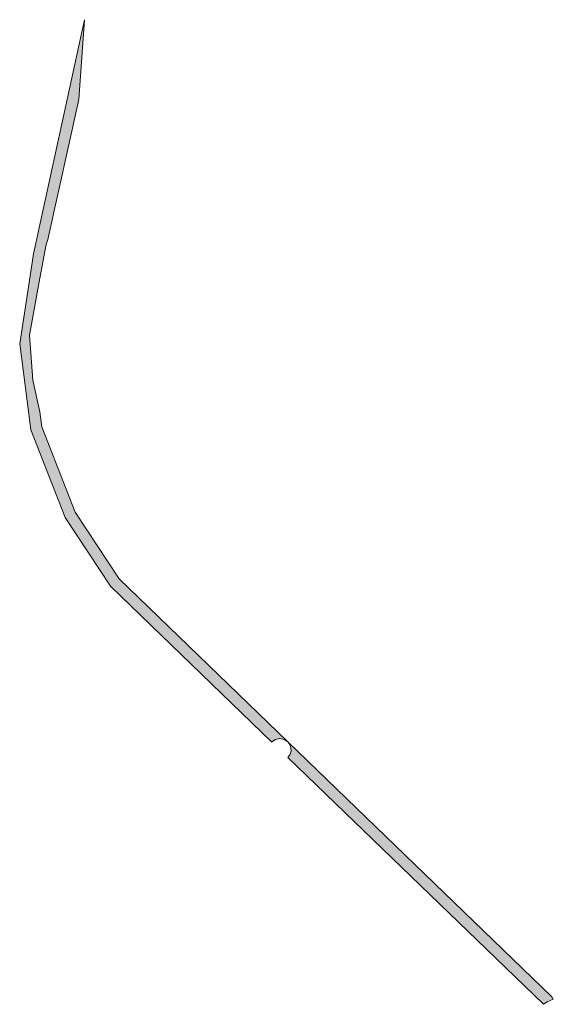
# Model space of a CAD drawing. Extents: x 98391 to 109703, y 464044 to 471306.
# Tile 31 of 31: x 109656 to 109703, y 469631 to 469718. Entities that reach past the tile are written whole.
import ezdxf

# ---------------------------------------------------------------- set-up
doc = ezdxf.new("R2010")
doc.units = 0
doc.layers.add('002 JA', color=3, linetype='Continuous', lineweight=20, true_color=0x00ff00)

msp = doc.modelspace()

# ---------------------------------------------------------------- hatches: boundary and pattern name
at = {"layer": '002 JA', "true_color": 0x00ff00}
for points in [[(109678.254, 469653.974), (109678.259, 469653.979), (109678.579, 469654.198), (109678.959, 469654.279), (109679.341, 469654.209), (109679.668, 469653.998), (109664.617, 469668.534), (109660.711, 469674.481), (109657.727, 469682.087), (109657.549, 469683.442), (109656.929, 469686.258), (109656.626, 469690.277), (109657.547, 469695.359), (109658.108, 469698.361), (109658.269, 469698.792), (109661.01, 469711.309), (109661.543, 469718.416), (109656.971, 469697.54), (109655.746, 469689.505), (109656.751, 469681.836), (109659.818, 469674.019), (109663.842, 469667.892), (109678.254, 469653.974)], [(109702.482, 469630.575), (109702.497, 469630.597), (109702.814, 469630.807), (109703.369, 469631.038), (109703.24, 469631.234), (109679.668, 469653.998), (109679.857, 469653.747), (109679.958, 469653.45), (109679.963, 469653.135), (109679.869, 469652.835), (109679.691, 469652.585), (109702.482, 469630.575)]]:
    msp.add_hatch(color=3, dxfattribs=at).paths.add_polyline_path(points)

# ---------------------------------------------------------------- linework, layer by layer
at = {"layer": '002 JA', "color": 54, "true_color": 0x00c000}
for points in [[(109678.254, 469653.974), (109678.259, 469653.979), (109678.579, 469654.198), (109678.959, 469654.279), (109679.341, 469654.209), (109679.668, 469653.998), (109664.617, 469668.534), (109660.711, 469674.481), (109657.727, 469682.087), (109657.549, 469683.442), (109656.929, 469686.258), (109656.626, 469690.277), (109657.547, 469695.359), (109658.108, 469698.361), (109658.269, 469698.792), (109661.01, 469711.309), (109661.543, 469718.416), (109656.971, 469697.54), (109655.746, 469689.505), (109656.751, 469681.836), (109659.818, 469674.019), (109663.842, 469667.892), (109678.254, 469653.974)], [(109702.482, 469630.575), (109702.497, 469630.597), (109702.814, 469630.807), (109703.369, 469631.038), (109703.24, 469631.234), (109679.668, 469653.998), (109679.857, 469653.747), (109679.958, 469653.45), (109679.963, 469653.135), (109679.869, 469652.835), (109679.691, 469652.585), (109702.482, 469630.575)]]:
    msp.add_lwpolyline(points, close=True, dxfattribs=at)

doc.saveas('drawing.dxf')
